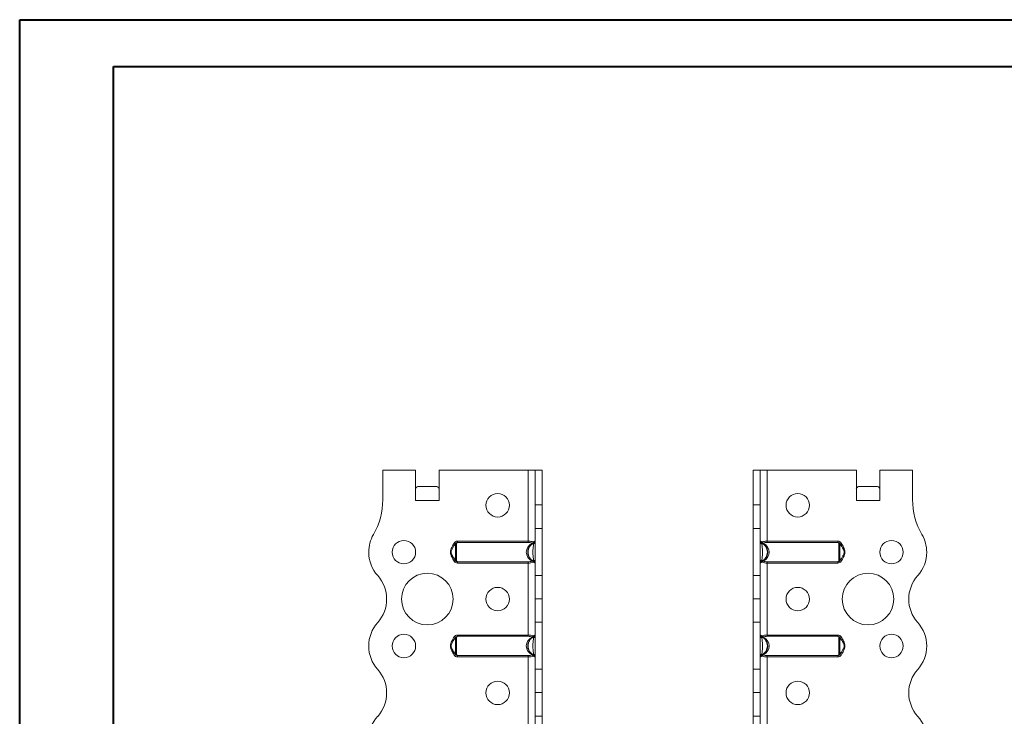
# Model space of a CAD drawing. Header units: millimetres. Extents: x 0 to 210, y 0 to 297.
# Tile 7 of 8: x 0 to 105, y 223 to 297. Entities that reach past the tile are written whole.
import ezdxf

# ---------------------------------------------------------------- set-up
doc = ezdxf.new("R2010")
doc.units = ezdxf.units.MM

msp = doc.modelspace()

# ---------------------------------------------------------------- linework, layer by layer
at = {"color": 7, "linetype": 'Continuous', "lineweight": 40}
for p, q in [((0.08, 0.21), (0.08, 297.21)), ((0.08, 297.21), (210.08, 297.21)), ((10.08, 292.21), (205.08, 292.21)), ((10.08, 5.21), (10.08, 292.21))]:
    msp.add_line(p, q, dxfattribs=at)
at = {"color": 7, "linetype": 'Continuous', "lineweight": 15}
for p, q in [((38.8, 249.2), (38.8, 246.06)), ((42.3, 249.2), (38.8, 249.2)), ((42.3, 245.95), (42.3, 249.2)), ((44.8, 245.95), (44.8, 249.2)), ((54.3, 249.2), (44.8, 249.2)), ((54.3, 249.2), (54.3, 241.62)), ((55.05, 249.2), (54.3, 249.2)), ((55.8, 249.2), (55.05, 249.2)), ((55.05, 245.48), (55.05, 249.2)), ((55.8, 245.48), (55.8, 249.2)), ((78.3, 249.2), (79.05, 249.2)), ((78.3, 245.48), (78.3, 249.2)), ((79.05, 245.48), (79.05, 249.2)), ((79.8, 249.2), (79.05, 249.2)), ((79.8, 241.62), (79.8, 249.2)), ((79.8, 249.2), (89.3, 249.2)), ((89.3, 245.95), (89.3, 249.2)), ((91.8, 245.95), (91.8, 249.2)), ((91.8, 249.2), (95.3, 249.2)), ((95.3, 249.2), (95.3, 246.06)), ((42.61, 247.45), (44.49, 247.45)), ((89.61, 247.45), (91.49, 247.45)), ((42.3, 245.95), (44.8, 245.95)), ((89.3, 245.95), (91.8, 245.95)), ((55.05, 245.48), (55.8, 245.48)), ((55.05, 242.98), (55.05, 245.48)), ((55.8, 245.48), (55.8, 242.98)), ((78.3, 245.48), (79.05, 245.48)), ((78.3, 242.98), (78.3, 245.48)), ((79.05, 245.48), (79.05, 242.98)), ((55.8, 242.98), (55.05, 242.98)), ((55.05, 242.98), (55.05, 237.98)), ((55.8, 237.98), (55.8, 242.98)), ((79.05, 242.98), (78.3, 242.98)), ((78.3, 237.98), (78.3, 242.98)), ((79.05, 237.98), (79.05, 242.98)), ((46.76, 241.62), (46.76, 241.48)), ((46.76, 241.62), (54.3, 241.62)), ((54.3, 241.62), (54.3, 241.48)), ((79.8, 241.48), (79.8, 241.62)), ((79.8, 241.62), (87.34, 241.62)), ((87.34, 241.48), (87.34, 241.62)), ((46.41, 241.42), (46.55, 241.36)), ((46.55, 241.36), (46.45, 241.2)), ((54.3, 241.48), (46.76, 241.48)), ((87.34, 241.48), (79.8, 241.48)), ((87.55, 241.36), (87.68, 241.42)), ((87.72, 241.08), (87.55, 241.36)), ((46.38, 239.84), (46.55, 239.55)), ((46.55, 239.55), (46.41, 239.48)), ((46.76, 239.43), (54.3, 239.43)), ((46.76, 239.43), (46.76, 239.29)), ((54.3, 239.43), (54.3, 239.29)), ((79.8, 239.43), (87.34, 239.43)), ((79.8, 239.29), (79.8, 239.43)), ((87.34, 239.29), (87.34, 239.43)), ((87.55, 239.55), (87.65, 239.71)), ((87.68, 239.48), (87.55, 239.55)), ((54.3, 239.29), (46.76, 239.29)), ((54.3, 239.29), (54.3, 231.62)), ((79.8, 231.62), (79.8, 239.29)), ((87.34, 239.29), (79.8, 239.29)), ((55.05, 237.98), (55.8, 237.98)), ((55.05, 235.48), (55.05, 237.98)), ((55.8, 237.98), (55.8, 235.48)), ((78.3, 237.98), (79.05, 237.98)), ((78.3, 235.48), (78.3, 237.98)), ((79.05, 237.98), (79.05, 235.48)), ((55.8, 235.48), (55.05, 235.48)), ((55.05, 235.48), (55.8, 235.48)), ((55.05, 235.48), (55.05, 235.48)), ((55.05, 232.98), (55.05, 235.48)), ((55.8, 235.48), (55.8, 235.48)), ((55.8, 235.48), (55.8, 232.98)), ((78.3, 235.48), (79.05, 235.48)), ((78.3, 232.98), (78.3, 235.48)), ((79.05, 235.48), (78.3, 235.48)), ((78.3, 235.48), (78.3, 235.48)), ((79.05, 235.48), (79.05, 232.98)), ((79.05, 235.48), (79.05, 235.48)), ((55.8, 232.98), (55.05, 232.98)), ((55.05, 232.98), (55.05, 227.98)), ((55.8, 227.98), (55.8, 232.98)), ((79.05, 232.98), (78.3, 232.98)), ((78.3, 227.98), (78.3, 232.98)), ((79.05, 227.98), (79.05, 232.98)), ((46.41, 231.42), (46.55, 231.36)), ((46.55, 231.36), (46.45, 231.2)), ((46.76, 231.62), (46.76, 231.48)), ((46.76, 231.62), (54.3, 231.62)), ((54.3, 231.48), (46.76, 231.48)), ((54.3, 231.62), (54.3, 231.48)), ((79.8, 231.48), (79.8, 231.62)), ((79.8, 231.62), (87.34, 231.62)), ((87.34, 231.48), (79.8, 231.48)), ((87.34, 231.48), (87.34, 231.62)), ((87.55, 231.36), (87.68, 231.42)), ((87.72, 231.08), (87.55, 231.36)), ((96.8, 230.45), (96.8, 230.45)), ((46.38, 229.84), (46.55, 229.55)), ((46.55, 229.55), (46.41, 229.48)), ((46.76, 229.43), (54.3, 229.43)), ((46.76, 229.43), (46.76, 229.29)), ((54.3, 229.29), (46.76, 229.29)), ((54.3, 229.43), (54.3, 229.29)), ((54.3, 229.29), (54.3, 221.62)), ((79.8, 229.43), (87.34, 229.43)), ((79.8, 229.29), (79.8, 229.43)), ((79.8, 221.62), (79.8, 229.29)), ((87.34, 229.29), (79.8, 229.29)), ((87.34, 229.29), (87.34, 229.43)), ((87.55, 229.55), (87.65, 229.71)), ((87.68, 229.48), (87.55, 229.55)), ((55.05, 227.98), (55.8, 227.98)), ((55.05, 225.48), (55.05, 227.98)), ((55.8, 227.98), (55.8, 225.48)), ((78.3, 227.98), (79.05, 227.98)), ((78.3, 225.48), (78.3, 227.98)), ((79.05, 227.98), (79.05, 225.48)), ((55.05, 225.48), (55.8, 225.48)), ((55.05, 222.98), (55.05, 225.48)), ((55.8, 225.48), (55.05, 225.48)), ((55.05, 225.48), (55.05, 225.48)), ((55.8, 225.48), (55.8, 222.98)), ((55.8, 225.48), (55.8, 225.48)), ((79.05, 225.48), (78.3, 225.48)), ((78.3, 225.48), (79.05, 225.48)), ((78.3, 225.48), (78.3, 225.48)), ((78.3, 222.98), (78.3, 225.48)), ((79.05, 225.48), (79.05, 225.48)), ((79.05, 225.48), (79.05, 222.98)), ((55.8, 222.98), (55.05, 222.98)), ((55.05, 222.98), (55.05, 217.98)), ((55.8, 217.98), (55.8, 222.98)), ((79.05, 222.98), (78.3, 222.98)), ((78.3, 217.98), (78.3, 222.98)), ((79.05, 217.98), (79.05, 222.98))]:
    msp.add_line(p, q, dxfattribs=at)
at = {"color": 7, "linetype": 'Continuous', "lineweight": 15, "flags": 128}
for points in [[(55.05, 241.42), (55.05, 241.41), (55.04, 241.4), (55.02, 241.39), (55, 241.37), (54.98, 241.37), (54.95, 241.36), (54.93, 241.36), (54.9, 241.36)], [(79.2, 241.36), (79.17, 241.36), (79.14, 241.36), (79.12, 241.37), (79.09, 241.37), (79.08, 241.39), (79.06, 241.4), (79.05, 241.41), (79.05, 241.42)], [(54.9, 239.55), (54.93, 239.55), (54.95, 239.55), (54.98, 239.54), (55, 239.53), (55.02, 239.52), (55.04, 239.51), (55.05, 239.5), (55.05, 239.48)], [(79.05, 239.48), (79.05, 239.5), (79.06, 239.51), (79.08, 239.52), (79.09, 239.53), (79.12, 239.54), (79.14, 239.55), (79.17, 239.55), (79.2, 239.55)], [(55.05, 231.42), (55.05, 231.41), (55.04, 231.4), (55.02, 231.39), (55, 231.37), (54.98, 231.37), (54.95, 231.36), (54.93, 231.36), (54.9, 231.36)], [(79.2, 231.36), (79.17, 231.36), (79.14, 231.36), (79.12, 231.37), (79.09, 231.37), (79.08, 231.39), (79.06, 231.4), (79.05, 231.41), (79.05, 231.42)], [(54.9, 229.55), (54.93, 229.55), (54.95, 229.55), (54.98, 229.54), (55, 229.53), (55.02, 229.52), (55.04, 229.51), (55.05, 229.5), (55.05, 229.48)], [(79.05, 229.48), (79.05, 229.5), (79.06, 229.51), (79.08, 229.52), (79.09, 229.53), (79.12, 229.54), (79.14, 229.55), (79.17, 229.55), (79.2, 229.55)]]:
    msp.add_lwpolyline(points, dxfattribs=at)
at = {"color": 7, "linetype": 'Continuous', "lineweight": 15}
for centre, radius in [((51.05, 245.45), 1.25), ((83.05, 245.45), 1.25), ((41.05, 240.45), 1.25), ((93.05, 240.45), 1.25), ((43.55, 235.45), 2.75), ((90.55, 235.45), 2.75), ((51.05, 235.45), 1.25), ((83.05, 235.45), 1.25), ((41.05, 230.45), 1.25), ((93.05, 230.45), 1.25), ((51.05, 225.45), 1.25), ((83.05, 225.45), 1.25)]:
    msp.add_circle(centre, radius, dxfattribs=at)
for centre, radius, start, end in [((31.3, 246.06), 7.5, 330.0736, 0), ((102.8, 246.06), 7.5, 180, 209.9264), ((41.05, 240.45), 3.75, 150.0736, 179.9591), ((54.63, 241.59), 0.206, 296.6884, 344.8265), ((54.73, 241.49), 0.11, 309.351, 23.8135), ((54.9, 241.62), 0.15, 291.1002, 0), ((79.2, 241.62), 0.15, 180, 248.8998), ((79.37, 241.49), 0.11, 156.1865, 230.649), ((79.47, 241.59), 0.206, 195.1735, 243.3116), ((93.05, 240.45), 3.75, 0.0409, 29.9264), ((41.05, 240.45), 3.75, 180, 221.8123), ((54.76, 241.48), 0.0829, 243.0713, 296.9287), ((79.34, 241.48), 0.0829, 243.0713, 296.9287), ((93.05, 240.45), 3.75, 318.1877, 0), ((54.76, 239.43), 0.0829, 63.0713, 116.9287), ((54.63, 239.32), 0.206, 15.1735, 63.3116), ((54.73, 239.42), 0.11, 336.1865, 50.649), ((54.9, 239.29), 0.15, 0, 68.8998), ((79.2, 239.29), 0.15, 111.1002, 180), ((79.37, 239.42), 0.11, 129.351, 203.8135), ((79.47, 239.32), 0.206, 116.6884, 164.8265), ((79.34, 239.43), 0.0829, 63.0713, 116.9287), ((35.46, 235.45), 3.75, 318.1863, 41.8123), ((98.64, 235.45), 3.75, 138.1877, 221.8196), ((41.05, 230.45), 3.75, 138.1863, 180), ((93.05, 230.45), 3.75, 0, 41.8196), ((54.63, 231.59), 0.206, 296.6884, 344.8265), ((54.76, 231.48), 0.0829, 243.0713, 296.9287), ((54.73, 231.49), 0.11, 309.351, 23.8135), ((54.9, 231.62), 0.15, 291.1002, 0), ((79.2, 231.62), 0.15, 180, 248.8998), ((79.37, 231.49), 0.11, 156.1865, 230.649), ((79.47, 231.59), 0.206, 195.1735, 243.3116), ((79.34, 231.48), 0.0829, 243.0713, 296.9287), ((41.05, 230.45), 3.75, 180, 221.8137), ((93.05, 230.45), 3.75, 318.1877, 0), ((54.76, 229.43), 0.0829, 63.0713, 116.9287), ((54.63, 229.32), 0.206, 15.1735, 63.3116), ((54.73, 229.42), 0.11, 336.1865, 50.649), ((54.9, 229.29), 0.15, 0, 68.8998), ((79.2, 229.29), 0.15, 111.1002, 180), ((79.37, 229.42), 0.11, 129.351, 203.8135), ((79.47, 229.32), 0.206, 116.6884, 164.8265), ((79.34, 229.43), 0.0829, 63.0713, 116.9287), ((35.46, 225.45), 3.75, 318.1863, 41.8137), ((98.64, 225.45), 3.75, 138.1877, 221.8123), ((41.05, 220.45), 3.75, 138.1863, 180), ((93.05, 220.45), 3.75, 0, 41.8123)]:
    msp.add_arc(centre, radius, start, end, dxfattribs=at)
for centre, major_axis, ratio, start_param, end_param in [((42.61, 245.95), (0, 1.5), 0.416667, 0, 0.523599), ((44.49, 245.95), (0, 1.5), 0.416667, 5.759587, 6.283185), ((89.61, 245.95), (0, 1.5), 0.416667, 0, 0.523599), ((91.49, 245.95), (0, 1.5), 0.416667, 5.759587, 6.283185), ((55.35, 240.45), (1.25, 0), 0.88, 2.095075, 4.18811), ((78.75, 240.45), (1.25, 0), 0.88, 5.236668, 7.329703), ((55.35, 230.45), (1.25, 0), 0.88, 2.095075, 4.18811), ((78.75, 230.45), (1.25, 0), 0.88, 5.236668, 7.329703)]:
    msp.add_ellipse(centre, major_axis=major_axis, ratio=ratio, start_param=start_param, end_param=end_param, dxfattribs=at)
for points, knots in [([(46.76, 241.62), (46.69, 241.62), (46.62, 241.6), (46.5, 241.54), (46.45, 241.49), (46.41, 241.42)], [0, 0, 0, 0, 0.5, 0.5, 1, 1, 1, 1]), ([(54.3, 241.62), (54.35, 241.62), (54.4, 241.62), (54.5, 241.61), (54.54, 241.61), (54.68, 241.59), (54.76, 241.57), (54.83, 241.54)], [0, 0, 0, 0, 0.25, 0.25, 0.5, 0.5, 1, 1, 1, 1]), ([(54.83, 241.54), (54.9, 241.57), (54.95, 241.59), (55.01, 241.61), (55.03, 241.61), (55.04, 241.62), (55.05, 241.62), (55.05, 241.62)], [0, 0, 0, 0, 0.5, 0.5, 0.75, 0.75, 1, 1, 1, 1]), ([(79.05, 241.62), (79.05, 241.62), (79.05, 241.62), (79.07, 241.61), (79.09, 241.61), (79.15, 241.59), (79.2, 241.57), (79.27, 241.54)], [0, 0, 0, 0, 0.25, 0.25, 0.5, 0.5, 1, 1, 1, 1]), ([(79.27, 241.54), (79.34, 241.57), (79.42, 241.59), (79.55, 241.61), (79.6, 241.61), (79.7, 241.62), (79.75, 241.62), (79.8, 241.62)], [0, 0, 0, 0, 0.5, 0.5, 0.75, 0.75, 1, 1, 1, 1]), ([(87.68, 241.42), (87.65, 241.49), (87.6, 241.54), (87.48, 241.6), (87.41, 241.62), (87.34, 241.62)], [0, 0, 0, 0, 0.5, 0.5, 1, 1, 1, 1]), ([(46.41, 239.48), (46.33, 239.64), (46.24, 239.79), (46.11, 240.03), (46.08, 240.11), (46.02, 240.28), (46.01, 240.37), (46.01, 240.54), (46.02, 240.63), (46.08, 240.8), (46.12, 240.88), (46.24, 241.12), (46.33, 241.27), (46.41, 241.42)], [0, 0, 0, 0, 0.25, 0.25, 0.375, 0.375, 0.5, 0.5, 0.625, 0.625, 0.75, 0.75, 1, 1, 1, 1]), ([(46.56, 241.37), (46.45, 241.2), (46.27, 240.94), (46.1, 240.62), (46.1, 240.48), (46.1, 240.45)], [0, 0, 0, 0, 0.595156, 0.908485, 1, 1, 1, 1]), ([(46.55, 241.36), (46.57, 241.39), (46.6, 241.42), (46.67, 241.46), (46.71, 241.48), (46.76, 241.48)], [0, 0, 0, 0, 0.5, 0.5, 1, 1, 1, 1]), ([(46.55, 239.55), (46.55, 239.55), (46.55, 239.57), (46.55, 239.61), (46.55, 239.64), (46.56, 239.73), (46.56, 239.81), (46.56, 239.98), (46.56, 240.07), (46.56, 240.26), (46.56, 240.36), (46.56, 240.55), (46.56, 240.65), (46.56, 240.84), (46.56, 240.93), (46.56, 241.09), (46.56, 241.17), (46.55, 241.27), (46.55, 241.3), (46.55, 241.34), (46.55, 241.36), (46.55, 241.36)], [0, 0, 0, 0, 0.0625, 0.0625, 0.125, 0.125, 0.25, 0.25, 0.375, 0.375, 0.5, 0.5, 0.625, 0.625, 0.75, 0.75, 0.875, 0.875, 0.9375, 0.9375, 1, 1, 1, 1]), ([(46.76, 241.48), (46.74, 241.47), (46.73, 241.46), (46.7, 241.44), (46.69, 241.43), (46.67, 241.39), (46.66, 241.36), (46.66, 241.29), (46.66, 241.25), (46.66, 241.17), (46.66, 241.13), (46.66, 240.99), (46.66, 240.89), (46.66, 240.68), (46.66, 240.57), (46.66, 240.34), (46.66, 240.23), (46.66, 240.02), (46.66, 239.92), (46.66, 239.73), (46.66, 239.65), (46.66, 239.55), (46.67, 239.52), (46.69, 239.48), (46.7, 239.47), (46.73, 239.45), (46.74, 239.44), (46.76, 239.43)], [0, 0, 0, 0, 0.03125, 0.03125, 0.0625, 0.0625, 0.125, 0.125, 0.1875, 0.1875, 0.25, 0.25, 0.375, 0.375, 0.5, 0.5, 0.625, 0.625, 0.75, 0.75, 0.875, 0.875, 0.9375, 0.9375, 0.96875, 0.96875, 1, 1, 1, 1]), ([(54.95, 239.43), (54.93, 239.44), (54.91, 239.45), (54.87, 239.47), (54.84, 239.48), (54.77, 239.52), (54.72, 239.55), (54.64, 239.62), (54.59, 239.65), (54.52, 239.73), (54.48, 239.78), (54.38, 239.91), (54.33, 240.02), (54.28, 240.18), (54.27, 240.23), (54.25, 240.34), (54.25, 240.4), (54.25, 240.56), (54.27, 240.68), (54.33, 240.89), (54.38, 240.99), (54.51, 241.17), (54.59, 241.26), (54.72, 241.36), (54.77, 241.39), (54.84, 241.43), (54.86, 241.44), (54.91, 241.46), (54.93, 241.47), (54.95, 241.48)], [0, 0, 0, 0, 0.03125, 0.03125, 0.0625, 0.0625, 0.125, 0.125, 0.1875, 0.1875, 0.25, 0.25, 0.375, 0.375, 0.4375, 0.4375, 0.5, 0.5, 0.625, 0.625, 0.75, 0.75, 0.875, 0.875, 0.9375, 0.9375, 0.96875, 0.96875, 1, 1, 1, 1]), ([(54.9, 241.36), (54.85, 241.36), (54.8, 241.34), (54.71, 241.3), (54.67, 241.27), (54.56, 241.17), (54.49, 241.09), (54.39, 240.93), (54.36, 240.84), (54.3, 240.65), (54.29, 240.55), (54.29, 240.36), (54.3, 240.26), (54.36, 240.07), (54.39, 239.98), (54.49, 239.81), (54.56, 239.74), (54.67, 239.64), (54.71, 239.61), (54.8, 239.57), (54.85, 239.55), (54.9, 239.55)], [0, 0, 0, 0, 0.0625, 0.0625, 0.125, 0.125, 0.25, 0.25, 0.375, 0.375, 0.5, 0.5, 0.625, 0.625, 0.75, 0.75, 0.875, 0.875, 0.9375, 0.9375, 1, 1, 1, 1]), ([(54.72, 241.41), (54.67, 241.43), (54.6, 241.45), (54.46, 241.48), (54.38, 241.48), (54.3, 241.48)], [0, 0, 0, 0, 0.5, 0.5, 1, 1, 1, 1]), ([(54.9, 239.55), (54.88, 239.63), (54.87, 239.7), (54.85, 239.84), (54.84, 239.91), (54.83, 240.05), (54.82, 240.13), (54.81, 240.29), (54.81, 240.37), (54.81, 240.54), (54.81, 240.62), (54.82, 240.78), (54.83, 240.85), (54.84, 241), (54.85, 241.07), (54.87, 241.21), (54.88, 241.28), (54.9, 241.36)], [0, 0, 0, 0, 0.125, 0.125, 0.25, 0.25, 0.375, 0.375, 0.5, 0.5, 0.625, 0.625, 0.75, 0.75, 0.875, 0.875, 1, 1, 1, 1]), ([(54.95, 241.48), (54.94, 241.48), (54.93, 241.46), (54.91, 241.42), (54.9, 241.39), (54.9, 241.36)], [0, 0, 0, 0, 0.5, 0.5, 1, 1, 1, 1]), ([(79.2, 241.36), (79.2, 241.39), (79.19, 241.42), (79.17, 241.46), (79.16, 241.48), (79.15, 241.48)], [0, 0, 0, 0, 0.5, 0.5, 1, 1, 1, 1]), ([(79.15, 241.48), (79.17, 241.47), (79.19, 241.46), (79.23, 241.44), (79.26, 241.43), (79.33, 241.39), (79.38, 241.36), (79.51, 241.26), (79.59, 241.17), (79.72, 240.99), (79.77, 240.89), (79.83, 240.68), (79.85, 240.56), (79.85, 240.4), (79.85, 240.34), (79.83, 240.23), (79.82, 240.18), (79.77, 240.02), (79.71, 239.91), (79.62, 239.78), (79.58, 239.73), (79.51, 239.65), (79.46, 239.62), (79.38, 239.55), (79.33, 239.52), (79.26, 239.48), (79.23, 239.47), (79.19, 239.45), (79.17, 239.44), (79.15, 239.43)], [0, 0, 0, 0, 0.03125, 0.03125, 0.0625, 0.0625, 0.125, 0.125, 0.25, 0.25, 0.375, 0.375, 0.5, 0.5, 0.5625, 0.5625, 0.625, 0.625, 0.75, 0.75, 0.8125, 0.8125, 0.875, 0.875, 0.9375, 0.9375, 0.96875, 0.96875, 1, 1, 1, 1]), ([(79.2, 241.36), (79.22, 241.28), (79.23, 241.21), (79.25, 241.07), (79.26, 241), (79.27, 240.85), (79.28, 240.78), (79.29, 240.62), (79.29, 240.54), (79.29, 240.37), (79.29, 240.29), (79.28, 240.13), (79.27, 240.05), (79.26, 239.91), (79.25, 239.84), (79.23, 239.7), (79.22, 239.63), (79.2, 239.55)], [0, 0, 0, 0, 0.125, 0.125, 0.25, 0.25, 0.375, 0.375, 0.5, 0.5, 0.625, 0.625, 0.75, 0.75, 0.875, 0.875, 1, 1, 1, 1]), ([(79.2, 239.55), (79.25, 239.55), (79.3, 239.57), (79.39, 239.61), (79.43, 239.64), (79.54, 239.74), (79.6, 239.81), (79.71, 239.98), (79.74, 240.07), (79.79, 240.26), (79.81, 240.36), (79.81, 240.55), (79.79, 240.65), (79.74, 240.84), (79.71, 240.93), (79.6, 241.09), (79.54, 241.17), (79.43, 241.27), (79.39, 241.3), (79.3, 241.34), (79.25, 241.36), (79.2, 241.36)], [0, 0, 0, 0, 0.0625, 0.0625, 0.125, 0.125, 0.25, 0.25, 0.375, 0.375, 0.5, 0.5, 0.625, 0.625, 0.75, 0.75, 0.875, 0.875, 0.9375, 0.9375, 1, 1, 1, 1]), ([(79.8, 241.48), (79.72, 241.48), (79.64, 241.48), (79.5, 241.45), (79.43, 241.43), (79.38, 241.41)], [0, 0, 0, 0, 0.5, 0.5, 1, 1, 1, 1]), ([(87.34, 239.43), (87.36, 239.44), (87.37, 239.45), (87.4, 239.47), (87.41, 239.48), (87.43, 239.52), (87.43, 239.55), (87.44, 239.65), (87.44, 239.73), (87.44, 239.92), (87.44, 240.02), (87.44, 240.23), (87.43, 240.34), (87.43, 240.57), (87.44, 240.68), (87.44, 240.89), (87.44, 240.99), (87.44, 241.13), (87.44, 241.17), (87.44, 241.25), (87.44, 241.29), (87.43, 241.36), (87.43, 241.39), (87.41, 241.43), (87.4, 241.44), (87.37, 241.46), (87.36, 241.47), (87.34, 241.48)], [0, 0, 0, 0, 0.03125, 0.03125, 0.0625, 0.0625, 0.125, 0.125, 0.25, 0.25, 0.375, 0.375, 0.5, 0.5, 0.625, 0.625, 0.75, 0.75, 0.8125, 0.8125, 0.875, 0.875, 0.9375, 0.9375, 0.96875, 0.96875, 1, 1, 1, 1]), ([(87.34, 241.48), (87.38, 241.48), (87.42, 241.46), (87.5, 241.42), (87.53, 241.39), (87.55, 241.36)], [0, 0, 0, 0, 0.5, 0.5, 1, 1, 1, 1]), ([(87.99, 240.47), (88, 240.49), (88, 240.59), (87.86, 240.91), (87.68, 241.17), (87.53, 241.37)], [0, 0, 0, 0, 0.061447, 0.288196, 1, 1, 1, 1]), ([(87.53, 239.54), (87.65, 239.71), (87.83, 239.96), (88, 240.29), (88, 240.43), (87.99, 240.47)], [0, 0, 0, 0, 0.592144, 0.903888, 1, 1, 1, 1]), ([(87.55, 241.36), (87.55, 241.36), (87.55, 241.34), (87.55, 241.3), (87.54, 241.27), (87.54, 241.17), (87.54, 241.09), (87.54, 240.93), (87.54, 240.84), (87.54, 240.65), (87.54, 240.55), (87.54, 240.36), (87.54, 240.26), (87.54, 240.07), (87.54, 239.98), (87.54, 239.81), (87.54, 239.74), (87.54, 239.64), (87.55, 239.61), (87.55, 239.57), (87.55, 239.55), (87.55, 239.55)], [0, 0, 0, 0, 0.0625, 0.0625, 0.125, 0.125, 0.25, 0.25, 0.375, 0.375, 0.5, 0.5, 0.625, 0.625, 0.75, 0.75, 0.875, 0.875, 0.9375, 0.9375, 1, 1, 1, 1]), ([(87.68, 241.42), (87.77, 241.27), (87.86, 241.12), (87.98, 240.88), (88.02, 240.8), (88.08, 240.63), (88.09, 240.54), (88.09, 240.37), (88.08, 240.28), (88.02, 240.11), (87.98, 240.03), (87.86, 239.79), (87.77, 239.64), (87.68, 239.48)], [0, 0, 0, 0, 0.25, 0.25, 0.375, 0.375, 0.5, 0.5, 0.625, 0.625, 0.75, 0.75, 1, 1, 1, 1]), ([(46.1, 240.45), (46.1, 240.42), (46.1, 240.32), (46.24, 240), (46.42, 239.74), (46.56, 239.54)], [0, 0, 0, 0, 0.066285, 0.291866, 1, 1, 1, 1]), ([(46.41, 239.48), (46.45, 239.42), (46.5, 239.37), (46.62, 239.31), (46.69, 239.29), (46.76, 239.29)], [0, 0, 0, 0, 0.5, 0.5, 1, 1, 1, 1]), ([(46.76, 239.43), (46.71, 239.43), (46.67, 239.44), (46.6, 239.48), (46.57, 239.51), (46.55, 239.55)], [0, 0, 0, 0, 0.5, 0.5, 1, 1, 1, 1]), ([(54.3, 239.43), (54.38, 239.43), (54.46, 239.43), (54.6, 239.46), (54.67, 239.47), (54.72, 239.5)], [0, 0, 0, 0, 0.5, 0.5, 1, 1, 1, 1]), ([(54.9, 239.55), (54.9, 239.51), (54.91, 239.48), (54.93, 239.44), (54.94, 239.43), (54.95, 239.43)], [0, 0, 0, 0, 0.5, 0.5, 1, 1, 1, 1]), ([(79.15, 239.43), (79.16, 239.43), (79.17, 239.44), (79.19, 239.48), (79.2, 239.51), (79.2, 239.55)], [0, 0, 0, 0, 0.5, 0.5, 1, 1, 1, 1]), ([(79.38, 239.5), (79.43, 239.47), (79.5, 239.46), (79.64, 239.43), (79.72, 239.43), (79.8, 239.43)], [0, 0, 0, 0, 0.5, 0.5, 1, 1, 1, 1]), ([(87.55, 239.55), (87.53, 239.51), (87.5, 239.48), (87.42, 239.44), (87.38, 239.43), (87.34, 239.43)], [0, 0, 0, 0, 0.5, 0.5, 1, 1, 1, 1]), ([(87.34, 239.29), (87.41, 239.29), (87.48, 239.31), (87.6, 239.37), (87.65, 239.42), (87.68, 239.48)], [0, 0, 0, 0, 0.5, 0.5, 1, 1, 1, 1]), ([(54.83, 239.37), (54.76, 239.34), (54.68, 239.32), (54.54, 239.3), (54.5, 239.3), (54.4, 239.29), (54.35, 239.29), (54.3, 239.29)], [0, 0, 0, 0, 0.5, 0.5, 0.75, 0.75, 1, 1, 1, 1]), ([(55.05, 239.29), (55.05, 239.29), (55.04, 239.29), (55.03, 239.3), (55.01, 239.3), (54.95, 239.32), (54.9, 239.34), (54.83, 239.37)], [0, 0, 0, 0, 0.25, 0.25, 0.5, 0.5, 1, 1, 1, 1]), ([(79.27, 239.37), (79.2, 239.34), (79.15, 239.32), (79.09, 239.3), (79.07, 239.3), (79.05, 239.29), (79.05, 239.29), (79.05, 239.29)], [0, 0, 0, 0, 0.5, 0.5, 0.75, 0.75, 1, 1, 1, 1]), ([(79.8, 239.29), (79.75, 239.29), (79.7, 239.29), (79.6, 239.3), (79.55, 239.3), (79.42, 239.32), (79.34, 239.34), (79.27, 239.37)], [0, 0, 0, 0, 0.25, 0.25, 0.5, 0.5, 1, 1, 1, 1]), ([(46.41, 229.48), (46.33, 229.64), (46.24, 229.79), (46.11, 230.03), (46.08, 230.11), (46.02, 230.28), (46.01, 230.37), (46.01, 230.54), (46.02, 230.63), (46.08, 230.8), (46.12, 230.88), (46.24, 231.12), (46.33, 231.27), (46.41, 231.42)], [0, 0, 0, 0, 0.25, 0.25, 0.375, 0.375, 0.5, 0.5, 0.625, 0.625, 0.75, 0.75, 1, 1, 1, 1]), ([(46.56, 231.37), (46.45, 231.2), (46.27, 230.94), (46.1, 230.62), (46.1, 230.48), (46.1, 230.45)], [0, 0, 0, 0, 0.595156, 0.908485, 1, 1, 1, 1]), ([(46.76, 231.62), (46.69, 231.62), (46.62, 231.6), (46.5, 231.54), (46.45, 231.49), (46.41, 231.42)], [0, 0, 0, 0, 0.5, 0.5, 1, 1, 1, 1]), ([(46.55, 231.36), (46.57, 231.39), (46.6, 231.42), (46.67, 231.46), (46.71, 231.48), (46.76, 231.48)], [0, 0, 0, 0, 0.5, 0.5, 1, 1, 1, 1]), ([(46.55, 229.55), (46.55, 229.55), (46.55, 229.57), (46.55, 229.61), (46.55, 229.64), (46.56, 229.73), (46.56, 229.81), (46.56, 229.98), (46.56, 230.07), (46.56, 230.26), (46.56, 230.36), (46.56, 230.55), (46.56, 230.65), (46.56, 230.84), (46.56, 230.93), (46.56, 231.09), (46.56, 231.17), (46.55, 231.27), (46.55, 231.3), (46.55, 231.34), (46.55, 231.36), (46.55, 231.36)], [0, 0, 0, 0, 0.0625, 0.0625, 0.125, 0.125, 0.25, 0.25, 0.375, 0.375, 0.5, 0.5, 0.625, 0.625, 0.75, 0.75, 0.875, 0.875, 0.9375, 0.9375, 1, 1, 1, 1]), ([(46.76, 231.48), (46.74, 231.47), (46.73, 231.46), (46.7, 231.44), (46.69, 231.43), (46.67, 231.39), (46.66, 231.36), (46.66, 231.29), (46.66, 231.25), (46.66, 231.17), (46.66, 231.13), (46.66, 230.99), (46.66, 230.89), (46.66, 230.68), (46.66, 230.57), (46.66, 230.34), (46.66, 230.23), (46.66, 230.02), (46.66, 229.92), (46.66, 229.73), (46.66, 229.65), (46.66, 229.55), (46.67, 229.52), (46.69, 229.48), (46.7, 229.47), (46.73, 229.45), (46.74, 229.44), (46.76, 229.43)], [0, 0, 0, 0, 0.03125, 0.03125, 0.0625, 0.0625, 0.125, 0.125, 0.1875, 0.1875, 0.25, 0.25, 0.375, 0.375, 0.5, 0.5, 0.625, 0.625, 0.75, 0.75, 0.875, 0.875, 0.9375, 0.9375, 0.96875, 0.96875, 1, 1, 1, 1]), ([(54.95, 229.43), (54.93, 229.44), (54.91, 229.45), (54.87, 229.47), (54.84, 229.48), (54.77, 229.52), (54.72, 229.55), (54.64, 229.62), (54.59, 229.65), (54.52, 229.73), (54.48, 229.78), (54.38, 229.91), (54.33, 230.02), (54.28, 230.18), (54.27, 230.23), (54.25, 230.34), (54.25, 230.4), (54.25, 230.56), (54.27, 230.68), (54.33, 230.89), (54.38, 230.99), (54.51, 231.17), (54.59, 231.26), (54.72, 231.36), (54.77, 231.39), (54.84, 231.43), (54.86, 231.44), (54.91, 231.46), (54.93, 231.47), (54.95, 231.48)], [0, 0, 0, 0, 0.03125, 0.03125, 0.0625, 0.0625, 0.125, 0.125, 0.1875, 0.1875, 0.25, 0.25, 0.375, 0.375, 0.4375, 0.4375, 0.5, 0.5, 0.625, 0.625, 0.75, 0.75, 0.875, 0.875, 0.9375, 0.9375, 0.96875, 0.96875, 1, 1, 1, 1]), ([(54.9, 231.36), (54.85, 231.36), (54.8, 231.34), (54.71, 231.3), (54.67, 231.27), (54.56, 231.17), (54.49, 231.09), (54.39, 230.93), (54.36, 230.84), (54.3, 230.65), (54.29, 230.55), (54.29, 230.36), (54.3, 230.26), (54.36, 230.07), (54.39, 229.98), (54.49, 229.81), (54.56, 229.74), (54.67, 229.64), (54.71, 229.61), (54.8, 229.57), (54.85, 229.55), (54.9, 229.55)], [0, 0, 0, 0, 0.0625, 0.0625, 0.125, 0.125, 0.25, 0.25, 0.375, 0.375, 0.5, 0.5, 0.625, 0.625, 0.75, 0.75, 0.875, 0.875, 0.9375, 0.9375, 1, 1, 1, 1]), ([(54.3, 231.62), (54.35, 231.62), (54.4, 231.62), (54.5, 231.61), (54.54, 231.61), (54.68, 231.59), (54.76, 231.57), (54.83, 231.54)], [0, 0, 0, 0, 0.25, 0.25, 0.5, 0.5, 1, 1, 1, 1]), ([(54.72, 231.41), (54.67, 231.43), (54.6, 231.45), (54.46, 231.48), (54.38, 231.48), (54.3, 231.48)], [0, 0, 0, 0, 0.5, 0.5, 1, 1, 1, 1]), ([(54.9, 229.55), (54.88, 229.63), (54.87, 229.7), (54.85, 229.84), (54.84, 229.91), (54.83, 230.05), (54.82, 230.13), (54.81, 230.29), (54.81, 230.37), (54.81, 230.54), (54.81, 230.62), (54.82, 230.78), (54.83, 230.85), (54.84, 231), (54.85, 231.07), (54.87, 231.21), (54.88, 231.28), (54.9, 231.36)], [0, 0, 0, 0, 0.125, 0.125, 0.25, 0.25, 0.375, 0.375, 0.5, 0.5, 0.625, 0.625, 0.75, 0.75, 0.875, 0.875, 1, 1, 1, 1]), ([(54.83, 231.54), (54.9, 231.57), (54.95, 231.59), (55.01, 231.61), (55.03, 231.61), (55.04, 231.62), (55.05, 231.62), (55.05, 231.62)], [0, 0, 0, 0, 0.5, 0.5, 0.75, 0.75, 1, 1, 1, 1]), ([(54.95, 231.48), (54.94, 231.48), (54.93, 231.46), (54.91, 231.42), (54.9, 231.39), (54.9, 231.36)], [0, 0, 0, 0, 0.5, 0.5, 1, 1, 1, 1]), ([(79.05, 231.62), (79.05, 231.62), (79.05, 231.62), (79.07, 231.61), (79.09, 231.61), (79.15, 231.59), (79.2, 231.57), (79.27, 231.54)], [0, 0, 0, 0, 0.25, 0.25, 0.5, 0.5, 1, 1, 1, 1]), ([(79.2, 231.36), (79.2, 231.39), (79.19, 231.42), (79.17, 231.46), (79.16, 231.48), (79.15, 231.48)], [0, 0, 0, 0, 0.5, 0.5, 1, 1, 1, 1]), ([(79.15, 231.48), (79.17, 231.47), (79.19, 231.46), (79.23, 231.44), (79.26, 231.43), (79.33, 231.39), (79.38, 231.36), (79.51, 231.26), (79.59, 231.17), (79.72, 230.99), (79.77, 230.89), (79.83, 230.68), (79.85, 230.56), (79.85, 230.4), (79.85, 230.34), (79.83, 230.23), (79.82, 230.18), (79.77, 230.02), (79.71, 229.91), (79.62, 229.78), (79.58, 229.73), (79.51, 229.65), (79.46, 229.62), (79.38, 229.55), (79.33, 229.52), (79.26, 229.48), (79.23, 229.47), (79.19, 229.45), (79.17, 229.44), (79.15, 229.43)], [0, 0, 0, 0, 0.03125, 0.03125, 0.0625, 0.0625, 0.125, 0.125, 0.25, 0.25, 0.375, 0.375, 0.5, 0.5, 0.5625, 0.5625, 0.625, 0.625, 0.75, 0.75, 0.8125, 0.8125, 0.875, 0.875, 0.9375, 0.9375, 0.96875, 0.96875, 1, 1, 1, 1]), ([(79.2, 231.36), (79.22, 231.28), (79.23, 231.21), (79.25, 231.07), (79.26, 231), (79.27, 230.85), (79.28, 230.78), (79.29, 230.62), (79.29, 230.54), (79.29, 230.37), (79.29, 230.29), (79.28, 230.13), (79.27, 230.05), (79.26, 229.91), (79.25, 229.84), (79.23, 229.7), (79.22, 229.63), (79.2, 229.55)], [0, 0, 0, 0, 0.125, 0.125, 0.25, 0.25, 0.375, 0.375, 0.5, 0.5, 0.625, 0.625, 0.75, 0.75, 0.875, 0.875, 1, 1, 1, 1]), ([(79.2, 229.55), (79.25, 229.55), (79.3, 229.57), (79.39, 229.61), (79.43, 229.64), (79.54, 229.74), (79.6, 229.81), (79.71, 229.98), (79.74, 230.07), (79.79, 230.26), (79.81, 230.36), (79.81, 230.55), (79.79, 230.65), (79.74, 230.84), (79.71, 230.93), (79.6, 231.09), (79.54, 231.17), (79.43, 231.27), (79.39, 231.3), (79.3, 231.34), (79.25, 231.36), (79.2, 231.36)], [0, 0, 0, 0, 0.0625, 0.0625, 0.125, 0.125, 0.25, 0.25, 0.375, 0.375, 0.5, 0.5, 0.625, 0.625, 0.75, 0.75, 0.875, 0.875, 0.9375, 0.9375, 1, 1, 1, 1]), ([(79.27, 231.54), (79.34, 231.57), (79.42, 231.59), (79.55, 231.61), (79.6, 231.61), (79.7, 231.62), (79.75, 231.62), (79.8, 231.62)], [0, 0, 0, 0, 0.5, 0.5, 0.75, 0.75, 1, 1, 1, 1]), ([(79.8, 231.48), (79.72, 231.48), (79.64, 231.48), (79.5, 231.45), (79.43, 231.43), (79.38, 231.41)], [0, 0, 0, 0, 0.5, 0.5, 1, 1, 1, 1]), ([(87.68, 231.42), (87.65, 231.49), (87.6, 231.54), (87.48, 231.6), (87.41, 231.62), (87.34, 231.62)], [0, 0, 0, 0, 0.5, 0.5, 1, 1, 1, 1]), ([(87.34, 229.43), (87.36, 229.44), (87.37, 229.45), (87.4, 229.47), (87.41, 229.48), (87.43, 229.52), (87.43, 229.55), (87.44, 229.65), (87.44, 229.73), (87.44, 229.92), (87.44, 230.02), (87.44, 230.23), (87.43, 230.34), (87.43, 230.57), (87.44, 230.68), (87.44, 230.89), (87.44, 230.99), (87.44, 231.13), (87.44, 231.17), (87.44, 231.25), (87.44, 231.29), (87.43, 231.36), (87.43, 231.39), (87.41, 231.43), (87.4, 231.44), (87.37, 231.46), (87.36, 231.47), (87.34, 231.48)], [0, 0, 0, 0, 0.03125, 0.03125, 0.0625, 0.0625, 0.125, 0.125, 0.25, 0.25, 0.375, 0.375, 0.5, 0.5, 0.625, 0.625, 0.75, 0.75, 0.8125, 0.8125, 0.875, 0.875, 0.9375, 0.9375, 0.96875, 0.96875, 1, 1, 1, 1]), ([(87.34, 231.48), (87.38, 231.48), (87.42, 231.46), (87.5, 231.42), (87.53, 231.39), (87.55, 231.36)], [0, 0, 0, 0, 0.5, 0.5, 1, 1, 1, 1]), ([(87.99, 230.47), (88, 230.49), (88, 230.59), (87.86, 230.91), (87.68, 231.17), (87.53, 231.37)], [0, 0, 0, 0, 0.061455, 0.288202, 1, 1, 1, 1]), ([(87.55, 231.36), (87.55, 231.36), (87.55, 231.34), (87.55, 231.3), (87.54, 231.27), (87.54, 231.17), (87.54, 231.09), (87.54, 230.93), (87.54, 230.84), (87.54, 230.65), (87.54, 230.55), (87.54, 230.36), (87.54, 230.26), (87.54, 230.07), (87.54, 229.98), (87.54, 229.81), (87.54, 229.74), (87.54, 229.64), (87.55, 229.61), (87.55, 229.57), (87.55, 229.55), (87.55, 229.55)], [0, 0, 0, 0, 0.0625, 0.0625, 0.125, 0.125, 0.25, 0.25, 0.375, 0.375, 0.5, 0.5, 0.625, 0.625, 0.75, 0.75, 0.875, 0.875, 0.9375, 0.9375, 1, 1, 1, 1]), ([(87.68, 231.42), (87.77, 231.27), (87.86, 231.12), (87.98, 230.88), (88.02, 230.8), (88.08, 230.63), (88.09, 230.54), (88.09, 230.37), (88.08, 230.28), (88.02, 230.11), (87.98, 230.03), (87.86, 229.79), (87.77, 229.64), (87.68, 229.48)], [0, 0, 0, 0, 0.25, 0.25, 0.375, 0.375, 0.5, 0.5, 0.625, 0.625, 0.75, 0.75, 1, 1, 1, 1]), ([(46.1, 230.45), (46.1, 230.42), (46.1, 230.32), (46.24, 230), (46.42, 229.74), (46.56, 229.54)], [0, 0, 0, 0, 0.066285, 0.291866, 1, 1, 1, 1]), ([(87.53, 229.54), (87.65, 229.71), (87.83, 229.96), (88, 230.29), (88, 230.43), (87.99, 230.47)], [0, 0, 0, 0, 0.592149, 0.903896, 1, 1, 1, 1]), ([(46.41, 229.48), (46.45, 229.42), (46.5, 229.37), (46.62, 229.31), (46.69, 229.29), (46.76, 229.29)], [0, 0, 0, 0, 0.5, 0.5, 1, 1, 1, 1]), ([(46.76, 229.43), (46.71, 229.43), (46.67, 229.44), (46.6, 229.48), (46.57, 229.51), (46.55, 229.55)], [0, 0, 0, 0, 0.5, 0.5, 1, 1, 1, 1]), ([(54.3, 229.43), (54.38, 229.43), (54.46, 229.43), (54.6, 229.46), (54.67, 229.47), (54.72, 229.5)], [0, 0, 0, 0, 0.5, 0.5, 1, 1, 1, 1]), ([(54.83, 229.37), (54.76, 229.34), (54.68, 229.32), (54.54, 229.3), (54.5, 229.3), (54.4, 229.29), (54.35, 229.29), (54.3, 229.29)], [0, 0, 0, 0, 0.5, 0.5, 0.75, 0.75, 1, 1, 1, 1]), ([(55.05, 229.29), (55.05, 229.29), (55.04, 229.29), (55.03, 229.3), (55.01, 229.3), (54.95, 229.32), (54.9, 229.34), (54.83, 229.37)], [0, 0, 0, 0, 0.25, 0.25, 0.5, 0.5, 1, 1, 1, 1]), ([(54.9, 229.55), (54.9, 229.51), (54.91, 229.48), (54.93, 229.44), (54.94, 229.43), (54.95, 229.43)], [0, 0, 0, 0, 0.5, 0.5, 1, 1, 1, 1]), ([(79.27, 229.37), (79.2, 229.34), (79.15, 229.32), (79.09, 229.3), (79.07, 229.3), (79.05, 229.29), (79.05, 229.29), (79.05, 229.29)], [0, 0, 0, 0, 0.5, 0.5, 0.75, 0.75, 1, 1, 1, 1]), ([(79.15, 229.43), (79.16, 229.43), (79.17, 229.44), (79.19, 229.48), (79.2, 229.51), (79.2, 229.55)], [0, 0, 0, 0, 0.5, 0.5, 1, 1, 1, 1]), ([(79.8, 229.29), (79.75, 229.29), (79.7, 229.29), (79.6, 229.3), (79.55, 229.3), (79.42, 229.32), (79.34, 229.34), (79.27, 229.37)], [0, 0, 0, 0, 0.25, 0.25, 0.5, 0.5, 1, 1, 1, 1]), ([(79.38, 229.5), (79.43, 229.47), (79.5, 229.46), (79.64, 229.43), (79.72, 229.43), (79.8, 229.43)], [0, 0, 0, 0, 0.5, 0.5, 1, 1, 1, 1]), ([(87.55, 229.55), (87.53, 229.51), (87.5, 229.48), (87.42, 229.44), (87.38, 229.43), (87.34, 229.43)], [0, 0, 0, 0, 0.5, 0.5, 1, 1, 1, 1]), ([(87.34, 229.29), (87.41, 229.29), (87.48, 229.31), (87.6, 229.37), (87.65, 229.42), (87.68, 229.48)], [0, 0, 0, 0, 0.5, 0.5, 1, 1, 1, 1])]:
    msp.add_open_spline(points, degree=3, knots=knots, dxfattribs=at)

doc.saveas('drawing.dxf')
